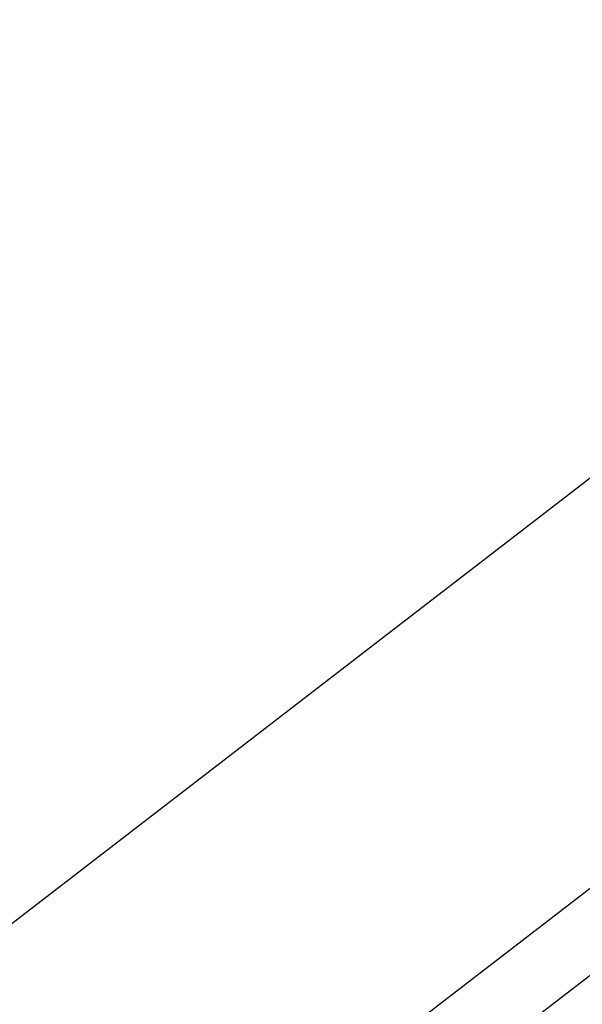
# Model space of a CAD drawing. Extents: x 3.8 to 27.2, y -11.7 to 11.7.
# Tile 19 of 58: x 6.75151 to 6.7568, y -7.31262 to -7.30335. Entities that reach past the tile are written whole.
import ezdxf

# ---------------------------------------------------------------- set-up
doc = ezdxf.new("R2010")
doc.units = 0
doc.header["$MEASUREMENT"] = 0
doc.layers.get('0').update_dxf_attribs({"linetype": 'CONTINUOUS'})

# ---------------------------------------------------------------- blocks, each defined once
blk = doc.blocks.new('LUXORA_ZWIS_MA_Y_STL')
at = {"color": 0}
for p, q in [((6.8157569, -7.2622567, 4.2368551), (6.7387366, -7.3216488, 4.2368551)), ((6.8157569, -7.2622567, 4.2368551), (6.7387366, -7.3216488, 4.2368551)), ((6.8176239, -7.2646776, 4.2506532), (6.7475723, -7.3186961, 4.2506532)), ((6.8176239, -7.2646776, 4.2506532), (6.7475723, -7.3186961, 4.2506532)), ((6.8180198, -7.2651913, 4.2232168), (6.7336003, -7.3302886, 4.2232168)), ((6.8180198, -7.2651913, 4.2232168), (6.7336003, -7.3302886, 4.2232168))]:
    blk.add_line(p, q, dxfattribs=at)
mesh = blk.add_polyface(dxfattribs=at)
corners = [(6.2556241, -6.5358692, 4.237539), (6.8518138, -7.3090164, 4.198169), (6.8518138, -7.3090164, 4.237539), (6.2556241, -6.5358692, 4.198169)]
mesh.append_faces([[corners[k] for k in face] for face in [(0, 1, 2), (1, 0, 3)]], dxfattribs={"vtx0": -1, "color": 0})
mesh = blk.add_polyface(dxfattribs=at)
corners = [(6.8475582, -7.3034968, 4.2185001), (6.8405734, -7.2944389, 4.2101991), (6.751688, -7.3708392, 4.2136551)]
mesh.append_faces([[corners[k] for k in face] for face in [(0, 1, 2)]], dxfattribs={"color": 0})
mesh = blk.add_polyface(dxfattribs=at)
corners = [(6.8475582, -7.3034968, 4.2185001), (6.751688, -7.3708392, 4.2136551), (6.7570051, -7.3733244, 4.2185001)]
mesh.append_faces([[corners[k] for k in face] for face in [(0, 1, 2)]], dxfattribs={"color": 0})

msp = doc.modelspace()

# ---------------------------------------------------------------- block references
at = {"color": 0}
msp.add_blockref('LUXORA_ZWIS_MA_Y_STL', (0, 0), dxfattribs=at)

doc.saveas('drawing.dxf')
